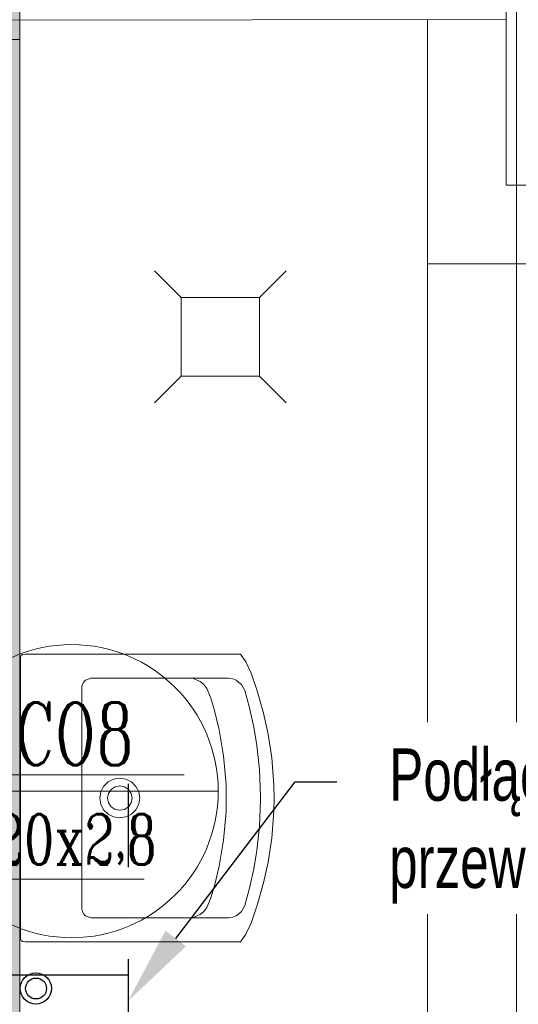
# Model space of a CAD drawing. Header units: millimetres. Extents: x -573548 to 674770, y -210017 to -47794.
# Tile 81 of 234: x 95167 to 96121, y -104339 to -102457. Entities that reach past the tile are written whole.
import ezdxf
from ezdxf import colors
from ezdxf.entities.mleader import LeaderData, LeaderLine
from ezdxf.enums import TextEntityAlignment as Align
from ezdxf.lldxf.tags import DXFTag
from ezdxf.math import Vec2, Vec3

# ---------------------------------------------------------------- set-up
doc = ezdxf.new("R2010")
doc.units = ezdxf.units.MM
doc.linetypes.add('A.05 RZUT PODDASZA_is$0$Dot & Dashed', pattern=[670.277762, 317.5, -176.388889, 0, -176.388874])
doc.layers.add('__S_WM_OPIS', color=151, linetype='Continuous')
for name, color, linetype, lineweight in [('_S_CO_OPIS_PION', 7, 'Continuous', 13), ('A.02 RZUT PIWNICY_is$0$00 ZMIANY_Nr_pióra__2', 8, 'Continuous', 9), ('A.02 RZUT PIWNICY_is$0$00 ZMIANY_Nr_pióra__20', 8, 'Continuous', 9), ('A.02 RZUT PIWNICY_is$0$A-WIDOK_Nr_pióra__8', 8, 'Continuous', 9), ('A.02 RZUT PIWNICY_is$0$DIM MALY_Nr_pióra__8', 8, 'Continuous', 9), ('A.02 RZUT PIWNICY_is$0$meble_Nr_pióra__9', 8, 'Continuous', 9), ('A.02 RZUT PIWNICY_is$0$Nowe_00 ZMIANY_Nr_pióra__59', 8, 'Continuous', 9), ('A.02 RZUT PIWNICY_is$0$strop_cieniej_Nr_pióra__1', 8, 'Continuous', 9), ('A.02 RZUT PIWNICY_is$0$Structural - Bearing_Nr_pióra__21', 8, 'Continuous', 9), ('FLUID-Zasilanie', 7, 'Continuous', 30)]:
    doc.layers.add(name, color=color, linetype=linetype, lineweight=lineweight)
doc.layers.add('IS_Zasilanie', color=1, linetype='SOLID', lineweight=30, true_color=0xff0000)
doc.styles.add('JOLARD', font='complex.shx', dxfattribs={"width": 0.7})
doc.styles.add('WĄSKI 2', font='arial.ttf', dxfattribs={"width": 0.7})
tags = doc.linetypes.add('SOLID', pattern=[10, 10, 0]).pattern_tags.tags
tags[6:7] = [DXFTag(74, 4), DXFTag(75, 0), DXFTag(340, '0'), DXFTag(46, 0.0), DXFTag(50, 0.0), DXFTag(44, 0.0), DXFTag(45, 0.0)]
tags[4:5] = [DXFTag(74, 4), DXFTag(75, 0), DXFTag(340, '0'), DXFTag(46, 0.0), DXFTag(50, 0.0), DXFTag(44, 0.0), DXFTag(45, 0.0)]

# ---------------------------------------------------------------- blocks, each defined once
blk = doc.blocks.new('A.02 RZUT PIWNICY_is')
at = {"layer": 'A.02 RZUT PIWNICY_is$0$00 ZMIANY_Nr_pióra__20'}
h = blk.add_hatch(color=256, dxfattribs=at)
h.paths.add_polyline_path([(99147, -101078.2), (99142.8, -99708.2), (101537.3, -99708.2), (101537.3, -102916.3), (99419.3, -103098.8), (99427.2, -104725.1), (96537.7, -104725.5), (96536.9, -104548.2), (95637.3, -104548.2), (95637.3, -101078.2)])
h.paths.add_polyline_path([(95737.3, -101178.2), (99247.3, -101178.2), (99243.1, -99808.2), (101437.3, -99808.2), (101437.3, -102824.5), (99318.8, -103007.1), (99326.8, -104625.1), (96637.3, -104625.5), (96636.5, -104448.2), (95737.3, -104448.2)], flags=0)
at = {"layer": 'A.02 RZUT PIWNICY_is$0$00 ZMIANY_Nr_pióra__2', "flags": 128}
blk.add_lwpolyline([(95737.3, -101178.2), (99247.3, -101178.2), (99243.1, -99808.2), (101437.3, -99808.2), (101437.3, -102824.5), (99318.8, -103007.1), (99326.8, -104625.1), (96637.3, -104625.5), (96636.5, -104448.2), (95737.3, -104448.2)], close=True, dxfattribs=at)
at = {"layer": 'A.02 RZUT PIWNICY_is$0$A-WIDOK_Nr_pióra__8'}
blk.add_line((96667.3, -102456.6), (94556.6, -102458.4), dxfattribs=at)
blk.add_lwpolyline([(96517.3, -102156.7), (96517.3, -101690.1), (98825.5, -101690.1), (98825.5, -102923.3), (96517.3, -102923.3), (96517.3, -102456.7)], dxfattribs=at)
blk.add_lwpolyline([(96667.3, -101840.1), (98675.5, -101840.1), (98675.5, -102773.3), (96667.3, -102773.3)], close=True, dxfattribs=at)
at = {"layer": 'A.02 RZUT PIWNICY_is$0$DIM MALY_Nr_pióra__8'}
for p, q in [((94534.5, -103900.2), (96052, -103900.2)), ((94737.3, -104100.2), (95975.5, -104100.2))]:
    blk.add_line(p, q, dxfattribs=at)
at = {"layer": 'A.02 RZUT PIWNICY_is$0$meble_Nr_pióra__9'}
for p, q in [((95995, -102937), (96046.1, -102988.1)), ((96247.1, -102937), (96196.1, -102988.1)), ((96046.1, -103138.1), (95995, -103189.2)), ((96196.1, -103138.1), (96247.1, -103189.2)), ((95856.1, -103732.1), (95857.5, -103727.3)), ((95857.5, -103727.3), (95860.1, -103722.7)), ((95860.1, -103722.7), (95863.3, -103719.8)), ((95863.3, -103719.8), (95867.9, -103717.4)), ((95867.9, -103717.4), (95873.2, -103715.6)), ((95873.2, -103715.6), (96136.8, -103715.6)), ((96067.9, -103715.6), (96082.5, -103721.9)), ((96082.5, -103721.9), (96089.2, -103727.6)), ((96089.2, -103727.6), (96094.9, -103735.5)), ((96136.8, -103715.6), (96144.7, -103716.8)), ((96144.7, -103716.8), (96151, -103719.8)), ((96151, -103719.8), (96156.3, -103723.8)), ((96156.3, -103723.8), (96161.4, -103727.9)), ((96161.4, -103727.9), (96167.5, -103739.3)), ((95856.1, -103944.9), (95856.1, -103732.1)), ((96094.9, -103735.5), (96102.1, -103752.1)), ((96167.5, -103739.3), (96176.6, -103772.5)), ((96102.1, -103752.1), (96109.6, -103777.3)), ((96109.6, -103777.3), (96118.7, -103814.7)), ((96176.6, -103772.5), (96184.7, -103809.3)), ((96118.7, -103814.7), (96127.3, -103864.4)), ((96184.7, -103809.3), (96190.5, -103844.4)), ((96190.5, -103844.4), (96195.9, -103890.3)), ((96127.3, -103864.4), (96132.1, -103919.2)), ((96195.9, -103890.3), (96197.6, -103941.7)), ((95897.8, -103922.5), (95906.3, -103914)), ((95906.3, -103914), (95916.9, -103908.6)), ((95916.9, -103908.6), (95928.7, -103906.8)), ((95928.7, -103906.8), (95940.4, -103908.6)), ((95940.4, -103908.6), (95951.1, -103914)), ((95951.1, -103914), (95959.5, -103922.5)), ((95890.6, -103944.9), (95892.4, -103933.1)), ((95892.4, -103933.1), (95897.8, -103922.5)), ((95905.2, -103944.9), (95907, -103935.9)), ((95907, -103935.9), (95912.1, -103928.3)), ((95912.1, -103928.3), (95919.7, -103923.2)), ((95919.7, -103923.2), (95928.7, -103921.4)), ((95928.7, -103921.4), (95937.6, -103923.2)), ((95937.6, -103923.2), (95945.2, -103928.3)), ((95945.2, -103928.3), (95950.3, -103935.9)), ((95950.3, -103935.9), (95952.1, -103944.9)), ((95959.5, -103922.5), (95964.9, -103933.1)), ((95964.9, -103933.1), (95966.8, -103944.9)), ((96132.1, -103919.2), (96132.1, -103944.9)), ((95856.1, -103944.9), (95856.1, -104157.6)), ((95890.6, -103944.9), (95892.4, -103956.6)), ((95905.2, -103944.9), (95907, -103953.8)), ((95907, -103953.8), (95912.1, -103961.4)), ((95945.2, -103961.4), (95950.3, -103953.8)), ((95950.3, -103953.8), (95952.1, -103944.9)), ((95964.9, -103956.6), (95966.8, -103944.9)), ((96132.1, -103970.5), (96132.1, -103944.9)), ((96195.9, -103999.4), (96197.6, -103948)), ((96197.6, -103941.7), (96197.6, -103944.9)), ((96197.6, -103948), (96197.6, -103944.9)), ((95892.4, -103956.6), (95897.8, -103967.3)), ((95897.8, -103967.3), (95906.3, -103975.7)), ((95912.1, -103961.4), (95919.7, -103966.5)), ((95919.7, -103966.5), (95928.7, -103968.3)), ((95928.7, -103968.3), (95937.6, -103966.5)), ((95937.6, -103966.5), (95945.2, -103961.4)), ((95951.1, -103975.7), (95959.5, -103967.3)), ((95959.5, -103967.3), (95964.9, -103956.6)), ((96127.3, -104025.3), (96132.1, -103970.5)), ((95906.3, -103975.7), (95916.9, -103981.1)), ((95916.9, -103981.1), (95928.7, -103983)), ((95928.7, -103983), (95940.4, -103981.1)), ((95940.4, -103981.1), (95951.1, -103975.7)), ((96190.5, -104045.3), (96195.9, -103999.4)), ((96118.7, -104075), (96127.3, -104025.3)), ((96184.7, -104080.4), (96190.5, -104045.3)), ((96109.6, -104112.4), (96118.7, -104075)), ((96176.6, -104117.2), (96184.7, -104080.4)), ((96102.1, -104137.6), (96109.6, -104112.4)), ((96167.5, -104150.4), (96176.6, -104117.2)), ((96094.9, -104154.2), (96102.1, -104137.6)), ((95856.1, -104157.6), (95857.5, -104162.5)), ((96082.5, -104167.8), (96089.2, -104162.1)), ((96089.2, -104162.1), (96094.9, -104154.2)), ((96156.3, -104166), (96161.4, -104161.8)), ((96161.4, -104161.8), (96167.5, -104150.4)), ((95857.5, -104162.5), (95860.1, -104167)), ((95860.1, -104167), (95863.3, -104170)), ((95863.3, -104170), (95867.9, -104172.3)), ((95867.9, -104172.3), (95873.2, -104174.1)), ((95873.2, -104174.1), (96136.8, -104174.1)), ((96067.9, -104174.1), (96082.5, -104167.8)), ((96136.8, -104174.1), (96144.7, -104172.9)), ((96144.7, -104172.9), (96151, -104169.9)), ((96151, -104169.9), (96156.3, -104166))]:
    blk.add_line(p, q, dxfattribs=at)
for points in [[(96046.1, -103138.1), (96196.1, -103138.1), (96196.1, -102988.1), (96046.1, -102988.1)], [(96223.7, -103944.9), (96223.2, -103920.3), (96219.2, -103868.1), (96212.2, -103822.5), (96203.8, -103782.8), (96191.7, -103739.9), (96180.1, -103705.8), (96170, -103684.6), (96159.5, -103669.9), (95747.9, -103669.9), (95742.8, -103670.6), (95740, -103672.3), (95738.7, -103675.5), (95738.7, -103944.9), (95738.7, -104214.3), (95740, -104217.5), (95742.8, -104219.2), (95747.9, -104219.9), (96159.5, -104219.9), (96170, -104205.1), (96180.1, -104183.9), (96191.7, -104149.9), (96203.8, -104106.9), (96212.2, -104067.2), (96219.2, -104021.6), (96223.2, -103969.5)]]:
    blk.add_lwpolyline(points, close=True, dxfattribs=at)
at = {"layer": 'A.02 RZUT PIWNICY_is$0$Nowe_00 ZMIANY_Nr_pióra__59', "flags": 128}
blk.add_lwpolyline([(95737.3, -101178.2), (99247.3, -101178.2), (99243.1, -99808.2), (101437.3, -99808.2), (101437.3, -102824.5), (100937.3, -102867.6), (100615.5, -102895.4), (100445.5, -102910), (100040.7, -102944.9), (99645.5, -102979), (99318.8, -103007.1), (99321.8, -103605.1), (99581.8, -103605.5), (99581.8, -104625.1), (99581.6, -104625.5), (96637.3, -104625.5), (96636.5, -104448.2), (95737.3, -104448.2)], close=True, dxfattribs=at)
at = {"layer": 'A.02 RZUT PIWNICY_is$0$strop_cieniej_Nr_pióra__1'}
for p, q in [((96687.3, -104625.5), (96687.3, -99808.2)), ((96517.3, -104448.2), (96517.3, -102456.7))]:
    blk.add_line(p, q, dxfattribs=at)
at = {"layer": 'A.02 RZUT PIWNICY_is$0$Structural - Bearing_Nr_pióra__21'}
for p, q in [((95737.3, -104448.2), (95737.3, -101178.2)), ((94837.6, -102495.8), (95737.6, -102494.3))]:
    blk.add_line(p, q, dxfattribs=at)

msp = doc.modelspace()

# ---------------------------------------------------------------- linework, layer by layer
at = {"layer": 'FLUID-Zasilanie', "color": 11, "linetype": 'Continuous'}
for centre, radius in [((95197.9, -104309, 0), 30), ((95198.3, -104309), 20)]:
    msp.add_circle(centre, radius, dxfattribs=at)

# ---------------------------------------------------------------- block references
at = {"ltscale": 10}
msp.add_blockref('A.02 RZUT PIWNICY_is', (-570.2, 0), dxfattribs=at)

# ---------------------------------------------------------------- next in the draw order: leaders
at = {"layer": '__S_WM_OPIS'}
ml = msp.add_multileader_mtext('Standard', dxfattribs=at)
ml.set_content('Podłączyć do istniejących\\Pprzewodów c.o. w kotłowni', color=256, style='WĄSKI 2')
ml.set_leader_properties()
ml.build(insert=Vec2(0, 0))
ml.multileader.update_dxf_attribs({"has_text_frame": 1, "dogleg_length": 100, "arrow_head_size": 150})
ctx = ml.context
ctx.base_point, ctx.char_height, ctx.arrow_head_size, ctx.landing_gap_size, ctx.plane_origin = Vec3(95773.7, -103914), 100, 150, 100, Vec3(89373.1, -105475.9)
notes = []
notes.append((ctx, [(0, (1, 1, 0), (95693.7, -103914), (1, 0), 80, [(0, [(95374.5, -104332.8)], 0, [])])]))
ctx.mtext.insert, ctx.mtext.flow_direction = Vec3(95873.7, -103850.1), 5
ctx.mtext.has_bg_fill, ctx.mtext.bg_color, ctx.mtext.bg_scale_factor, ctx.mtext.bg_transparency, ctx.mtext.use_window_bg_color = 1, -1027028792, 1.5, 0, 1
for ctx, leaders in notes:
    for number, flags, end, landing, length, lines in leaders:
        leader = LeaderData()
        leader.index, (leader.has_last_leader_line, leader.has_dogleg_vector, leader.attachment_direction) = number, flags
        leader.last_leader_point, leader.dogleg_vector, leader.dogleg_length = Vec3(end), Vec3(landing), length
        for number, points, colour, breaks in lines:
            line = LeaderLine()
            line.index, line.vertices, line.color, line.breaks = number, Vec3.list(points), colors.encode_raw_color(colour), breaks
            leader.lines.append(line)
        ctx.leaders.append(leader)

# ---------------------------------------------------------------- next in the draw order: linework, layer by layer
at = {"color": 7, "linetype": 'A.05 RZUT PODDASZA_is$0$Dot & Dashed', "ltscale": 0.5}
msp.add_lwpolyline([(95374.5, -103918), (95374.5, -104747.5)], dxfattribs=at)
at = {"layer": '_S_CO_OPIS_PION', "lineweight": 9, "ltscale": 50}
msp.add_line((94986.3, -103931.7, 0), (95546.7, -103931.7, 0), dxfattribs=at)
msp.add_circle((95266.5, -103931.7, 0), 280.2, dxfattribs=at)
at = {"layer": 'IS_Zasilanie', "ltscale": 10, "elevation": 0}
msp.add_lwpolyline([(89937, -104348.5), (89937, -104283.1), (95374.5, -104283.1)], dxfattribs=at)

# ---------------------------------------------------------------- next in the draw order: texts
at = {"layer": '_S_CO_OPIS_PION', "lineweight": 9, "ltscale": 50, "style": 'JOLARD', "width": 0.7}
for s, height, p in [('CO8', 120, (95271.7, -103822.1, 0)), ('20x2,8', 96, (95273.4, -104024, 0))]:
    msp.add_text(s, height=height, dxfattribs=at).set_placement(p, align=Align.MIDDLE_CENTER)

doc.saveas('drawing.dxf')
